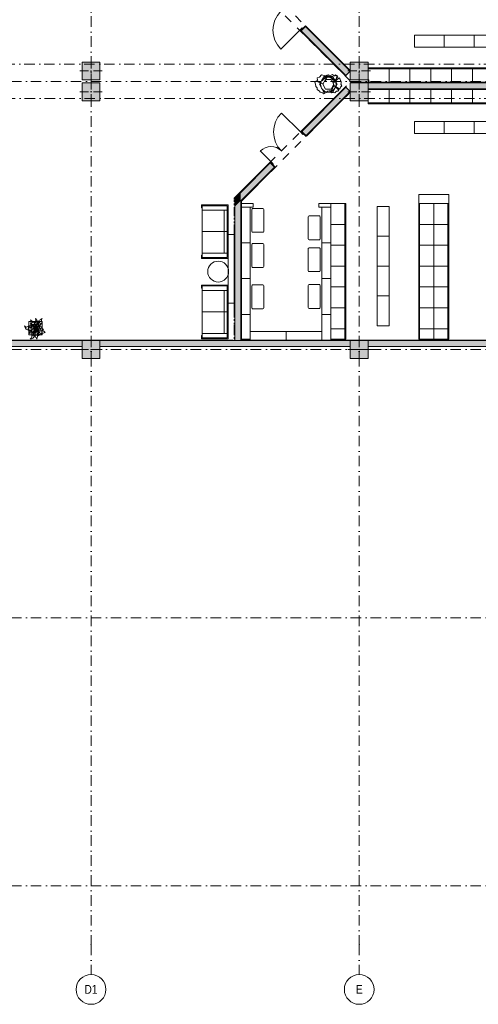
# Model space of a CAD drawing. Header units: millimetres. Extents: x -14761 to 157739, y -22400 to 107990.
# Tile 26 of 228: x 60608 to 75994, y -3975 to 29070. Entities that reach past the tile are written whole.
import ezdxf

# ---------------------------------------------------------------- set-up
doc = ezdxf.new("R2010")
doc.units = ezdxf.units.MM
doc.header["$MEASUREMENT"] = 0
doc.linetypes.add('Штриховая', pattern=[564.444447, 282.222223, -282.222223])
doc.linetypes.add('Штрихпунктирная', pattern=[670.277762, 352.777767, -176.388884, 0, -141.111112])
for name, color, linetype in [('Интерьер - Мебель', 7, 'Continuous'), ('Интерьер - Фитостена', 7, 'Continuous'), ('Конструктив - ГКЛ', 7, 'Continuous'), ('Конструктив - Колонны', 7, 'Continuous'), ('Конструктив - Стены Блок 200 нов', 7, 'Continuous'), ('Конструктив - Стены Внутр сущ.', 7, 'Continuous'), ('Элемент Модели - Зона', 7, 'Continuous'), ('Элемент Модели - Оси', 7, 'Continuous')]:
    doc.layers.add(name, color=color, linetype=linetype)
doc.styles.add('СГЕНЕРИР_СТИЛЬ_3', font='txt')

msp = doc.modelspace()

# ---------------------------------------------------------------- hatches: boundary and pattern name
at = {"layer": 'Конструктив - ГКЛ', "linetype": 'Continuous', "lineweight": 0, "true_color": 0x000000}
for points in [[(44700, 18312), (44700, 18300), (67770, 18300), (67770, 18312)], [(67805, 18312), (67805, 18300), (67825, 18300), (67825, 18312)], [(68025, 18300), (68045, 18300), (68045, 18312), (68025, 18312)], [(81300, 18312), (68050, 18312), (68050, 18300), (81300, 18300)]]:
    msp.add_hatch(color=18, dxfattribs=at).paths.add_polyline_path(points)
at = {"layer": 'Конструктив - Колонны', "linetype": 'Continuous', "lineweight": 0, "true_color": 0x000000}
for points in [[(62700, 27050), (63300, 27050), (63300, 27650), (62700, 27650)], [(71700, 27050), (72300, 27050), (72300, 27650), (71700, 27650)], [(62700, 26350), (63300, 26350), (63300, 26950), (62700, 26950)], [(71700, 26350), (72300, 26350), (72300, 26950), (71700, 26950)], [(62700, 17700), (63300, 17700), (63300, 18300), (62700, 18300)], [(71700, 17700), (72300, 17700), (72300, 18300), (71700, 18300)]]:
    msp.add_hatch(color=18, dxfattribs=at).paths.add_polyline_path(points)
at = {"layer": 'Конструктив - Стены Блок 200 нов', "linetype": 'Continuous', "lineweight": 0, "true_color": 0x000000}
for points in [[(70039, 28683), (70120, 28765), (70085, 28800), (70004, 28719)], [(70120, 28765), (70053, 28698), (71551, 27199), (71693, 27340), (70195, 28839)], [(70195, 28867), (70106, 28779), (70120, 28765), (70195, 28839), (70209, 28853)], [(70195, 28839), (71693, 27340), (71700, 27348), (71700, 27361), (70209, 28853)], [(70053, 28698), (70039, 28683), (71537, 27185), (71551, 27199)], [(71537, 26815), (70060, 25337), (70074, 25323), (71551, 26801)], [(71551, 26801), (70074, 25323), (70141, 25256), (70216, 25182), (71693, 26660)], [(90050, 26971), (71720, 26971), (71720, 26951), (90050, 26951)], [(90050, 26951), (71720, 26951), (71720, 26950), (72300, 26950), (72300, 26751), (80700, 26751), (80700, 26950), (81300, 26950), (81300, 26751), (89350, 26751), (89350, 26950), (89950, 26950), (89950, 26751), (90050, 26751)], [(71693, 26660), (70216, 25182), (70230, 25168), (71700, 26639), (71700, 26652)], [(72305, 26731), (80700, 26731), (80700, 26751), (72305, 26751)], [(70060, 25337), (70025, 25302), (70106, 25221), (70141, 25256)], [(70230, 25168), (70216, 25182), (70141, 25256), (70127, 25242), (70216, 25154)], [(69000, 24276), (67825, 23101), (67825, 23073), (69014, 24262)], [(68025, 22990), (69155, 24121), (69081, 24195), (69014, 24262), (68025, 23273)], [(69081, 24195), (69116, 24231), (69035, 24312), (69000, 24276)], [(69183, 24121), (69095, 24209), (69081, 24195), (69155, 24121), (69169, 24107)], [(69155, 24121), (68045, 23010), (68045, 22982), (69169, 24107)], [(68025, 23273), (67825, 23073), (68025, 22990)], [(67825, 23101), (67805, 23081), (67825, 23073)], [(67805, 23053), (67825, 23073), (67805, 23081)], [(67805, 18312), (67825, 18312), (67825, 23073), (67805, 23053)], [(68025, 22990), (67825, 23073), (67825, 22790)], [(67825, 22790), (67825, 18312), (68025, 18312), (68025, 22990)], [(68045, 23010), (68025, 22990), (68045, 22982)], [(68045, 22982), (68025, 22990), (68025, 22962)], [(68025, 22962), (68025, 18312), (68045, 18312), (68045, 22982)], [(68025, 18312), (67825, 18312), (67825, 18300), (68025, 18300)], [(68025, 18300), (67825, 18305), (67825, 18300), (68025, 18300)], [(68025, 18300), (68025, 18300), (68045, 18300)]]:
    msp.add_hatch(color=18, dxfattribs=at).paths.add_polyline_path(points)
at = {"layer": 'Конструктив - Стены Внутр сущ.', "linetype": 'Continuous', "lineweight": 0, "true_color": 0x000000}
for points in [[(54300, 18300), (54300, 18100), (62700, 18100), (62700, 18300)], [(63300, 18100), (71700, 18100), (71700, 18300), (63300, 18300)], [(72300, 18100), (80700, 18100), (80700, 18300), (72300, 18300)]]:
    msp.add_hatch(color=18, dxfattribs=at).paths.add_polyline_path(points)

# ---------------------------------------------------------------- linework, layer by layer
at = {"layer": 'Интерьер - Мебель', "color": 7, "linetype": 'Continuous', "lineweight": 15}
for p, q in [((72300, 27450), (72300, 27425)), ((72650, 27450), (72650, 27425)), ((73000, 27450), (73000, 27425)), ((73350, 27450), (73350, 27425)), ((73700, 27450), (73700, 27425)), ((74050, 27450), (74050, 27425)), ((74400, 27450), (74400, 27425)), ((74750, 27450), (74750, 27425)), ((75100, 27450), (75100, 27425)), ((75450, 27450), (75450, 27425)), ((75800, 27450), (75800, 27425)), ((70812, 27160), (70662, 26901)), ((71112, 27160), (70812, 27160)), ((71262, 26901), (71112, 27160)), ((72300, 27425), (73000, 27425)), ((73000, 27425), (73700, 27425)), ((73700, 27425), (74400, 27425)), ((74400, 27425), (75100, 27425)), ((75100, 27425), (75800, 27425)), ((75800, 27425), (76500, 27425)), ((70662, 26901), (70812, 26641)), ((70777, 26901), (70870, 27060)), ((70870, 26741), (70777, 26901)), ((70870, 27060), (71054, 27060)), ((71054, 27060), (71146, 26901)), ((71146, 26901), (71054, 26741)), ((71112, 26641), (71262, 26901)), ((70812, 26641), (71112, 26641)), ((71054, 26741), (70870, 26741)), ((72300, 26275), (73000, 26275)), ((72300, 26250), (72300, 26275)), ((72650, 26250), (72650, 26275)), ((73000, 26275), (73700, 26275)), ((73000, 26250), (73000, 26275)), ((73350, 26250), (73350, 26275)), ((73700, 26275), (74400, 26275)), ((73700, 26250), (73700, 26275)), ((74050, 26250), (74050, 26275)), ((74400, 26275), (75100, 26275)), ((74400, 26250), (74400, 26275)), ((74750, 26250), (74750, 26275)), ((75100, 26275), (75800, 26275)), ((75100, 26250), (75100, 26275)), ((75450, 26250), (75450, 26275)), ((75800, 26275), (76500, 26275)), ((75800, 26250), (75800, 26275)), ((74000, 22900), (74000, 23200)), ((74000, 23200), (75000, 23200)), ((75000, 23200), (75000, 22900)), ((66702, 22857), (67602, 22857)), ((66702, 22857), (66702, 22752)), ((66732, 22827), (66732, 21087)), ((67572, 22827), (66732, 22827)), ((67572, 21087), (67572, 22827)), ((67602, 22857), (67602, 21057)), ((71520, 22900), (71520, 22200)), ((71545, 22900), (71520, 22900)), ((74000, 22900), (74025, 22900)), ((75000, 22900), (74000, 22900)), ((74025, 22900), (74025, 22200)), ((74975, 22900), (74975, 22200)), ((75000, 22900), (74975, 22900)), ((66702, 22752), (66732, 22752)), ((66732, 22677), (67572, 22677)), ((67472, 22677), (67472, 21237)), ((68045, 21580), (68045, 22780)), ((68045, 22780), (68345, 22780)), ((68345, 22780), (68345, 21580)), ((68393, 22705), (68393, 21965)), ((68763, 22735), (68423, 22735)), ((68793, 21965), (68793, 22705)), ((70661, 22486), (70321, 22486)), ((70745, 21580), (70745, 22780)), ((70745, 22780), (71045, 22780)), ((71045, 22780), (71045, 21580)), ((71545, 22550), (71520, 22550)), ((74000, 22550), (74025, 22550)), ((75000, 22550), (74975, 22550)), ((70291, 22456), (70291, 21716)), ((70691, 21716), (70691, 22456)), ((71520, 22200), (71520, 21500)), ((71545, 22200), (71520, 22200)), ((74000, 22200), (74025, 22200)), ((74025, 22200), (74025, 21500)), ((74975, 22200), (74975, 21500)), ((75000, 22200), (74975, 22200)), ((66732, 21957), (67572, 21957)), ((68423, 21935), (68763, 21935)), ((71545, 21850), (71520, 21850)), ((74000, 21850), (74025, 21850)), ((75000, 21850), (74975, 21850)), ((68345, 21580), (68045, 21580)), ((68045, 20380), (68045, 21580)), ((68045, 21580), (68345, 21580)), ((68345, 21580), (68345, 20380)), ((68393, 21529), (68393, 20789)), ((68763, 21559), (68423, 21559)), ((68793, 20789), (68793, 21529)), ((70321, 21686), (70661, 21686)), ((71045, 21580), (70745, 21580)), ((70745, 20380), (70745, 21580)), ((70745, 21580), (71045, 21580)), ((71045, 21580), (71045, 20380)), ((71520, 21500), (71520, 20800)), ((71545, 21500), (71520, 21500)), ((74000, 21500), (74025, 21500)), ((74025, 21500), (74025, 20800)), ((74975, 21500), (74975, 20800)), ((75000, 21500), (74975, 21500)), ((66702, 21057), (66702, 21162)), ((66702, 21162), (66732, 21162)), ((66732, 21237), (67572, 21237)), ((70291, 21386), (70291, 20646)), ((70661, 21416), (70321, 21416)), ((70691, 20646), (70691, 21386)), ((71545, 21150), (71520, 21150)), ((74000, 21150), (74025, 21150)), ((75000, 21150), (74975, 21150)), ((66702, 21057), (67602, 21057)), ((66732, 21087), (67572, 21087)), ((68423, 20759), (68763, 20759)), ((70321, 20616), (70661, 20616)), ((71520, 20800), (71520, 20100)), ((71545, 20800), (71520, 20800)), ((74000, 20800), (74025, 20800)), ((74025, 20800), (74025, 20100)), ((74975, 20800), (74975, 20100)), ((75000, 20800), (74975, 20800)), ((66702, 20163), (67602, 20163)), ((66702, 20163), (66702, 20058)), ((67602, 20163), (67602, 18363)), ((68345, 20380), (68045, 20380)), ((68045, 19180), (68045, 20380)), ((68045, 20380), (68345, 20380)), ((68345, 20380), (68345, 19180)), ((68763, 20170), (68423, 20170)), ((70661, 20180), (70321, 20180)), ((71045, 20380), (70745, 20380)), ((70745, 19180), (70745, 20380)), ((70745, 20380), (71045, 20380)), ((71045, 20380), (71045, 19180)), ((71545, 20450), (71520, 20450)), ((74000, 20450), (74025, 20450)), ((75000, 20450), (74975, 20450)), ((66702, 20058), (66732, 20058)), ((66732, 20133), (66732, 18393)), ((67572, 20133), (66732, 20133)), ((66732, 19983), (67572, 19983)), ((67472, 19983), (67472, 18543)), ((67572, 18393), (67572, 20133)), ((68393, 20140), (68393, 19400)), ((68793, 19400), (68793, 20140)), ((70291, 20150), (70291, 19410)), ((70691, 19410), (70691, 20150)), ((71520, 20100), (71520, 19400)), ((71545, 20100), (71520, 20100)), ((74000, 20100), (74025, 20100)), ((74025, 20100), (74025, 19400)), ((74975, 20100), (74975, 19400)), ((75000, 20100), (74975, 20100)), ((71545, 19750), (71520, 19750)), ((74000, 19750), (74025, 19750)), ((75000, 19750), (74975, 19750)), ((66732, 19263), (67572, 19263)), ((68345, 19180), (68045, 19180)), ((68045, 18350), (68045, 19180)), ((68045, 19180), (68345, 19180)), ((68345, 19180), (68345, 18350)), ((68423, 19370), (68763, 19370)), ((70321, 19380), (70661, 19380)), ((71045, 19180), (70745, 19180)), ((70745, 18300), (70745, 19180)), ((70745, 19180), (71045, 19180)), ((71045, 19180), (71045, 18300)), ((71520, 19400), (71520, 18700)), ((71545, 19400), (71520, 19400)), ((74000, 19400), (74025, 19400)), ((74025, 19400), (74025, 18700)), ((74975, 19400), (74975, 18700)), ((75000, 19400), (74975, 19400)), ((60914, 18939), (60914, 18489)), ((61364, 18939), (60914, 18939)), ((61014, 18839), (61014, 18589)), ((61264, 18839), (61014, 18839)), ((61264, 18589), (61264, 18839)), ((61364, 18489), (61364, 18939)), ((71545, 19050), (71520, 19050)), ((74000, 19050), (74025, 19050)), ((75000, 19050), (74975, 19050)), ((61014, 18589), (61264, 18589)), ((66732, 18543), (67572, 18543)), ((68345, 18600), (69545, 18600)), ((68345, 18300), (68345, 18600)), ((69545, 18600), (69545, 18300)), ((69545, 18600), (70745, 18600)), ((69545, 18300), (69545, 18600)), ((70745, 18600), (70745, 18300)), ((71520, 18350), (71520, 18700)), ((74025, 18350), (74025, 18700)), ((74975, 18350), (74975, 18700)), ((60914, 18489), (61364, 18489)), ((66702, 18363), (66702, 18468)), ((66702, 18468), (66732, 18468)), ((66702, 18363), (67602, 18363)), ((66732, 18393), (67572, 18393)), ((68345, 18350), (68045, 18350)), ((69545, 18300), (68345, 18300)), ((70745, 18300), (69545, 18300)), ((71045, 18300), (70745, 18300)), ((71545, 18350), (71520, 18350)), ((74000, 18350), (74025, 18350)), ((75000, 18350), (74975, 18350))]:
    msp.add_line(p, q, dxfattribs=at)
at = {"layer": 'Интерьер - Мебель', "color": 252, "linetype": 'Continuous', "lineweight": 5}
for p, q in [((70992, 27165), (70966, 27220)), ((71067, 27124), (70992, 27165)), ((71116, 27057), (71067, 27124)), ((71090, 26725), (71110, 26802)), ((71110, 26802), (71160, 26850)), ((71148, 27041), (71116, 27057)), ((71128, 26941), (71148, 27041)), ((71160, 26850), (71128, 26941)), ((70901, 26623), (70936, 26673)), ((70936, 26673), (70992, 26685)), ((70992, 26685), (71054, 26685)), ((71090, 26725), (71054, 26685)), ((60971, 18873), (60974, 18851)), ((60971, 18873), (61012, 18860)), ((60971, 18873), (60974, 18851)), ((60971, 18873), (61012, 18860)), ((60974, 18995), (60980, 18960)), ((60974, 18995), (61009, 18964)), ((60974, 18995), (60980, 18960)), ((60974, 18995), (61009, 18964)), ((60974, 18851), (60986, 18824)), ((60974, 18851), (60986, 18824)), ((60980, 18960), (60982, 18914)), ((60980, 18960), (60982, 18914)), ((60982, 18914), (60997, 18873)), ((60982, 18914), (60997, 18873)), ((60997, 18873), (61069, 18944)), ((60997, 18873), (61069, 18944)), ((60997, 18873), (61081, 18796)), ((60997, 18873), (61081, 18796)), ((61009, 18964), (61038, 18955)), ((61009, 18964), (61038, 18955)), ((61038, 18955), (61069, 18944)), ((61038, 18955), (61069, 18944)), ((61069, 18944), (61094, 18885)), ((61069, 18944), (61094, 18885)), ((61094, 18885), (61104, 18845)), ((61094, 18885), (61104, 18845)), ((61100, 18858), (61105, 18859)), ((61100, 18858), (61105, 18859)), ((61104, 18839), (61108, 18905)), ((61104, 18839), (61108, 18905)), ((61104, 18839), (61155, 18858)), ((61104, 18839), (61155, 18858)), ((61104, 18839), (61137, 18715)), ((61104, 18839), (61137, 18715)), ((61108, 18905), (61121, 18932)), ((61108, 18905), (61121, 18932)), ((61121, 18932), (61145, 18892)), ((61121, 18932), (61145, 18892)), ((61125, 18927), (61142, 18949)), ((61125, 18927), (61142, 18949)), ((61132, 18916), (61200, 18884)), ((61132, 18916), (61200, 18884)), ((61135, 19037), (61147, 18989)), ((61135, 19037), (61177, 18984)), ((61135, 19037), (61147, 18989)), ((61135, 19037), (61177, 18984)), ((61141, 18778), (61155, 18858)), ((61141, 18778), (61155, 18858)), ((61142, 18949), (61147, 18989)), ((61142, 18949), (61147, 18989)), ((61145, 18892), (61155, 18858)), ((61145, 18892), (61155, 18858)), ((61170, 18818), (61186, 18844)), ((61170, 18818), (61186, 18844)), ((61177, 18984), (61196, 18934)), ((61177, 18984), (61196, 18934)), ((61186, 18844), (61212, 18860)), ((61186, 18844), (61212, 18860)), ((61190, 18847), (61200, 18884)), ((61190, 18847), (61200, 18884)), ((61196, 18934), (61200, 18884)), ((61196, 18934), (61200, 18884)), ((61196, 18865), (61207, 18858)), ((61196, 18865), (61207, 18858)), ((61200, 18904), (61223, 18922)), ((61200, 18904), (61223, 18922)), ((61212, 18860), (61236, 18871)), ((61212, 18860), (61236, 18871)), ((61222, 18867), (61249, 18942)), ((61222, 18867), (61249, 18942)), ((61222, 18748), (61314, 18842)), ((61222, 18748), (61314, 18842)), ((61223, 18922), (61230, 18951)), ((61223, 18922), (61230, 18951)), ((61229, 18977), (61230, 18951)), ((61229, 18977), (61244, 18929)), ((61229, 18977), (61230, 18951)), ((61229, 18977), (61244, 18929)), ((61235, 18823), (61236, 18871)), ((61235, 18823), (61236, 18871)), ((61249, 18942), (61271, 18951)), ((61249, 18942), (61271, 18951)), ((61249, 18942), (61314, 18842)), ((61249, 18942), (61314, 18842)), ((61271, 18951), (61281, 18976)), ((61271, 18951), (61281, 18976)), ((61281, 18976), (61296, 19007)), ((61281, 18976), (61296, 19007)), ((61296, 19007), (61358, 19044)), ((61296, 19007), (61358, 19044)), ((61314, 18842), (61329, 18866)), ((61314, 18842), (61329, 18866)), ((61329, 18866), (61345, 18911)), ((61329, 18866), (61345, 18911)), ((61339, 18971), (61344, 19020)), ((61339, 18971), (61344, 19020)), ((61339, 18971), (61345, 18911)), ((61339, 18971), (61345, 18911)), ((61344, 19020), (61358, 19044)), ((61344, 19020), (61358, 19044)), ((60771, 18792), (60794, 18735)), ((60771, 18792), (60822, 18750)), ((60771, 18792), (60794, 18735)), ((60771, 18792), (60822, 18750)), ((60794, 18735), (60827, 18681)), ((60794, 18735), (60827, 18681)), ((60822, 18750), (60841, 18748)), ((60822, 18750), (60841, 18748)), ((60827, 18681), (60892, 18649)), ((60827, 18681), (60892, 18649)), ((60841, 18748), (60862, 18757)), ((60841, 18748), (60862, 18757)), ((60862, 18757), (60882, 18775)), ((60862, 18757), (60882, 18775)), ((60882, 18775), (60905, 18782)), ((60882, 18775), (60905, 18782)), ((60892, 18649), (60908, 18778)), ((60892, 18649), (60908, 18778)), ((60892, 18649), (60983, 18656)), ((60892, 18649), (60983, 18656)), ((60893, 18789), (60981, 18807)), ((60893, 18789), (60981, 18807)), ((60893, 18789), (60926, 18770)), ((60893, 18789), (60926, 18770)), ((60901, 18619), (60943, 18634)), ((60901, 18619), (60943, 18634)), ((60901, 18619), (60927, 18616)), ((60901, 18619), (60927, 18616)), ((60926, 18770), (60978, 18716)), ((60926, 18770), (60978, 18716)), ((60927, 18616), (60956, 18604)), ((60927, 18616), (60956, 18604)), ((60941, 18540), (60957, 18606)), ((60941, 18540), (60957, 18606)), ((60941, 18540), (60956, 18558)), ((60941, 18540), (60956, 18558)), ((60943, 18634), (60972, 18654)), ((60943, 18634), (60972, 18654)), ((60956, 18558), (60981, 18560)), ((60956, 18558), (60981, 18560)), ((60957, 18606), (60984, 18641)), ((60957, 18606), (60984, 18641)), ((60978, 18716), (60981, 18807)), ((60978, 18716), (60981, 18807)), ((60978, 18716), (61066, 18728)), ((60978, 18716), (61066, 18728)), ((60981, 18807), (61021, 18796)), ((60981, 18807), (61021, 18796)), ((60981, 18560), (61007, 18558)), ((60981, 18560), (61007, 18558)), ((60983, 18656), (61002, 18660)), ((60983, 18656), (61002, 18660)), ((60984, 18641), (61020, 18651)), ((60984, 18641), (61020, 18651)), ((60984, 18641), (61030, 18572)), ((60984, 18641), (61030, 18572)), ((60986, 18824), (61010, 18799)), ((60986, 18824), (61010, 18799)), ((60998, 18672), (61007, 18648)), ((60998, 18672), (61007, 18648)), ((61007, 18558), (61030, 18572)), ((61007, 18558), (61030, 18572)), ((61011, 18479), (61019, 18527)), ((61011, 18479), (61019, 18527)), ((61019, 18527), (61039, 18580)), ((61019, 18527), (61039, 18580)), ((61020, 18651), (61080, 18683)), ((61020, 18651), (61080, 18683)), ((61021, 18796), (61130, 18718)), ((61021, 18796), (61130, 18718)), ((61025, 18796), (61041, 18830)), ((61025, 18796), (61041, 18830)), ((61030, 18572), (61065, 18606)), ((61030, 18572), (61065, 18606)), ((61050, 18698), (61066, 18708)), ((61050, 18698), (61066, 18708)), ((61050, 18698), (61090, 18680)), ((61050, 18698), (61090, 18680)), ((61060, 18590), (61077, 18631)), ((61060, 18590), (61077, 18631)), ((61060, 18590), (61064, 18549)), ((61060, 18590), (61064, 18549)), ((61061, 18512), (61090, 18566)), ((61061, 18512), (61090, 18566)), ((61061, 18512), (61064, 18549)), ((61061, 18512), (61064, 18549)), ((61066, 18728), (61130, 18718)), ((61066, 18728), (61130, 18718)), ((61066, 18708), (61090, 18707)), ((61066, 18708), (61090, 18707)), ((61067, 18728), (61068, 18728)), ((61067, 18728), (61068, 18728)), ((61073, 18727), (61075, 18726)), ((61073, 18727), (61075, 18726)), ((61075, 18630), (61077, 18631)), ((61075, 18630), (61077, 18631)), ((61075, 18630), (61123, 18607)), ((61075, 18630), (61123, 18607)), ((61077, 18631), (61112, 18671)), ((61077, 18631), (61112, 18671)), ((61077, 18631), (61123, 18607)), ((61077, 18631), (61123, 18607)), ((61080, 18725), (61084, 18724)), ((61080, 18725), (61084, 18724)), ((61081, 18796), (61134, 18716)), ((61081, 18796), (61134, 18716)), ((61087, 18724), (61119, 18717)), ((61087, 18724), (61119, 18717)), ((61090, 18707), (61137, 18715)), ((61090, 18707), (61137, 18715)), ((61090, 18680), (61133, 18712)), ((61090, 18680), (61133, 18712)), ((61090, 18707), (61090, 18680)), ((61090, 18707), (61090, 18680)), ((61090, 18566), (61123, 18607)), ((61090, 18566), (61123, 18607)), ((61104, 18446), (61118, 18544)), ((61104, 18446), (61118, 18544)), ((61112, 18671), (61131, 18702)), ((61112, 18671), (61131, 18702)), ((61118, 18544), (61121, 18604)), ((61118, 18544), (61121, 18604)), ((61119, 18490), (61139, 18566)), ((61119, 18490), (61139, 18566)), ((61120, 18568), (61130, 18566)), ((61120, 18568), (61130, 18566)), ((61121, 18577), (61131, 18576)), ((61121, 18577), (61131, 18576)), ((61123, 18607), (61139, 18709)), ((61123, 18607), (61139, 18709)), ((61130, 18566), (61138, 18566)), ((61130, 18566), (61138, 18566)), ((61131, 18576), (61137, 18576)), ((61131, 18576), (61137, 18576)), ((61132, 18702), (61140, 18716)), ((61132, 18702), (61140, 18716)), ((61133, 18712), (61140, 18716)), ((61133, 18712), (61140, 18716)), ((61134, 18715), (61137, 18714)), ((61134, 18715), (61137, 18714)), ((61136, 18715), (61137, 18715)), ((61136, 18715), (61137, 18715)), ((61136, 18691), (61139, 18566)), ((61136, 18691), (61139, 18566)), ((61137, 18715), (61141, 18778)), ((61137, 18715), (61141, 18778)), ((61139, 18714), (61147, 18712)), ((61139, 18714), (61147, 18712)), ((61139, 18711), (61156, 18697)), ((61139, 18711), (61156, 18697)), ((61139, 18710), (61159, 18628)), ((61139, 18710), (61159, 18628)), ((61142, 18723), (61156, 18762)), ((61142, 18723), (61156, 18762)), ((61143, 18715), (61167, 18715)), ((61143, 18715), (61167, 18715)), ((61144, 18720), (61209, 18772)), ((61144, 18720), (61209, 18772)), ((61145, 18705), (61198, 18634)), ((61145, 18705), (61198, 18634)), ((61147, 18706), (61181, 18672)), ((61147, 18706), (61181, 18672)), ((61149, 18717), (61222, 18748)), ((61149, 18717), (61222, 18748)), ((61156, 18762), (61170, 18818)), ((61156, 18762), (61170, 18818)), ((61159, 18628), (61213, 18523)), ((61159, 18628), (61213, 18523)), ((61167, 18715), (61195, 18725)), ((61167, 18715), (61195, 18725)), ((61170, 18818), (61209, 18772)), ((61170, 18818), (61209, 18772)), ((61181, 18672), (61195, 18725)), ((61181, 18672), (61195, 18725)), ((61181, 18672), (61209, 18672)), ((61181, 18672), (61209, 18672)), ((61183, 18581), (61200, 18480)), ((61183, 18581), (61200, 18480)), ((61186, 18671), (61203, 18656)), ((61186, 18671), (61203, 18656)), ((61187, 18566), (61189, 18567)), ((61187, 18566), (61189, 18567)), ((61191, 18536), (61202, 18516)), ((61191, 18536), (61202, 18516)), ((61195, 18725), (61204, 18716)), ((61195, 18725), (61204, 18716)), ((61198, 18634), (61260, 18584)), ((61198, 18634), (61260, 18584)), ((61202, 18516), (61234, 18474)), ((61202, 18516), (61234, 18474)), ((61203, 18656), (61257, 18631)), ((61203, 18656), (61257, 18631)), ((61204, 18716), (61221, 18710)), ((61204, 18716), (61221, 18710)), ((61209, 18772), (61235, 18823)), ((61209, 18772), (61235, 18823)), ((61209, 18672), (61243, 18681)), ((61209, 18672), (61243, 18681)), ((61213, 18523), (61260, 18584)), ((61213, 18523), (61260, 18584)), ((61215, 18525), (61237, 18516)), ((61215, 18525), (61237, 18516)), ((61221, 18710), (61261, 18696)), ((61221, 18710), (61261, 18696)), ((61237, 18516), (61256, 18515)), ((61237, 18516), (61256, 18515)), ((61237, 18515), (61254, 18456)), ((61237, 18515), (61254, 18456)), ((61243, 18681), (61261, 18696)), ((61243, 18681), (61261, 18696)), ((61247, 18772), (61269, 18785)), ((61247, 18772), (61269, 18785)), ((61248, 18701), (61276, 18705)), ((61248, 18701), (61276, 18705)), ((61249, 18776), (61250, 18773)), ((61249, 18776), (61250, 18773)), ((61256, 18515), (61279, 18517)), ((61256, 18515), (61279, 18517)), ((61257, 18631), (61319, 18620)), ((61257, 18631), (61319, 18620)), ((61260, 18584), (61278, 18568)), ((61260, 18584), (61278, 18568)), ((61269, 18785), (61276, 18708)), ((61269, 18785), (61287, 18769)), ((61269, 18785), (61276, 18708)), ((61269, 18785), (61287, 18769)), ((61276, 18705), (61306, 18723)), ((61276, 18705), (61306, 18723)), ((61278, 18568), (61291, 18540)), ((61278, 18568), (61291, 18540)), ((61279, 18517), (61297, 18508)), ((61279, 18517), (61297, 18508)), ((61286, 18549), (61331, 18532)), ((61286, 18549), (61331, 18532)), ((61287, 18769), (61317, 18761)), ((61287, 18769), (61317, 18761)), ((61291, 18540), (61297, 18508)), ((61291, 18540), (61297, 18508)), ((61306, 18723), (61319, 18620)), ((61306, 18723), (61327, 18722)), ((61306, 18723), (61319, 18620)), ((61306, 18723), (61327, 18722)), ((61317, 18761), (61358, 18766)), ((61317, 18761), (61358, 18766)), ((61319, 18620), (61382, 18647)), ((61319, 18620), (61382, 18647)), ((61327, 18722), (61350, 18714)), ((61327, 18722), (61350, 18714)), ((61331, 18532), (61343, 18531)), ((61331, 18532), (61343, 18531)), ((61336, 18718), (61346, 18728)), ((61336, 18718), (61346, 18728)), ((61343, 18531), (61361, 18636)), ((61343, 18531), (61361, 18636)), ((61343, 18531), (61397, 18551)), ((61343, 18531), (61397, 18551)), ((61346, 18728), (61358, 18766)), ((61346, 18728), (61358, 18766)), ((61350, 18714), (61368, 18692)), ((61350, 18714), (61368, 18692)), ((61368, 18692), (61386, 18681)), ((61368, 18692), (61386, 18681)), ((61372, 18643), (61415, 18612)), ((61372, 18643), (61415, 18612)), ((61382, 18647), (61410, 18687)), ((61382, 18647), (61410, 18687)), ((61386, 18681), (61410, 18687)), ((61386, 18681), (61410, 18687)), ((61397, 18551), (61433, 18566)), ((61397, 18551), (61433, 18566)), ((61415, 18612), (61463, 18569)), ((61415, 18612), (61463, 18569)), ((61433, 18566), (61463, 18569)), ((61433, 18566), (61463, 18569)), ((60957, 18361), (60991, 18387)), ((60957, 18361), (60991, 18387)), ((60957, 18361), (61000, 18365)), ((60957, 18361), (61000, 18365)), ((60991, 18387), (61010, 18422)), ((60991, 18387), (61010, 18422)), ((61000, 18365), (61052, 18379)), ((61000, 18365), (61052, 18379)), ((61010, 18422), (61011, 18479)), ((61010, 18422), (61011, 18479)), ((61011, 18479), (61104, 18446)), ((61011, 18479), (61104, 18446)), ((61052, 18379), (61086, 18413)), ((61052, 18379), (61086, 18413)), ((61086, 18413), (61104, 18446)), ((61086, 18413), (61104, 18446)), ((61119, 18490), (61196, 18480)), ((61119, 18490), (61196, 18480)), ((61119, 18486), (61121, 18448)), ((61119, 18486), (61200, 18480)), ((61119, 18486), (61121, 18448)), ((61119, 18486), (61200, 18480)), ((61121, 18448), (61135, 18420)), ((61121, 18448), (61135, 18420)), ((61135, 18420), (61158, 18405)), ((61135, 18420), (61158, 18405)), ((61158, 18405), (61175, 18375)), ((61158, 18405), (61175, 18375)), ((61175, 18375), (61180, 18353)), ((61175, 18375), (61180, 18353)), ((61180, 18353), (61203, 18435)), ((61180, 18353), (61203, 18435)), ((61200, 18480), (61204, 18468)), ((61200, 18480), (61204, 18468)), ((61203, 18435), (61204, 18468)), ((61203, 18435), (61204, 18468)), ((61234, 18474), (61254, 18456)), ((61234, 18474), (61254, 18456))]:
    msp.add_line(p, q, dxfattribs=at)
at = {"layer": 'Интерьер - Мебель', "color": 7, "linetype": 'Continuous', "lineweight": 15, "flags": 128}
for points in [[(73850, 28549), (74850, 28549), (74850, 28149), (73850, 28149)], [(74850, 28549), (75850, 28549), (75850, 28149), (74850, 28149)], [(75850, 28549), (76850, 28549), (76850, 28149), (75850, 28149)], [(72300, 27450), (73000, 27450), (73000, 26950), (72300, 26950)], [(73000, 27450), (73700, 27450), (73700, 26950), (73000, 26950)], [(73700, 27450), (74400, 27450), (74400, 26950), (73700, 26950)], [(74400, 27450), (75100, 27450), (75100, 26950), (74400, 26950)], [(75100, 27450), (75800, 27450), (75800, 26950), (75100, 26950)], [(75800, 27450), (76500, 27450), (76500, 26950), (75800, 26950)], [(72300, 26250), (73000, 26250), (73000, 26750), (72300, 26750)], [(73000, 26250), (73700, 26250), (73700, 26750), (73000, 26750)], [(73700, 26250), (74400, 26250), (74400, 26750), (73700, 26750)], [(74400, 26250), (75100, 26250), (75100, 26750), (74400, 26750)], [(75100, 26250), (75800, 26250), (75800, 26750), (75100, 26750)], [(75800, 26250), (76500, 26250), (76500, 26750), (75800, 26750)], [(73850, 25651), (74850, 25651), (74850, 25251), (73850, 25251)], [(74850, 25651), (75850, 25651), (75850, 25251), (74850, 25251)], [(75850, 25651), (76850, 25651), (76850, 25251), (75850, 25251)], [(68445, 22780), (68045, 22780), (68045, 22900), (68445, 22900)], [(71045, 22780), (70645, 22780), (70645, 22900), (71045, 22900)], [(71545, 22900), (71545, 22200), (71045, 22200), (71045, 22900)], [(74000, 22900), (74000, 22200), (74500, 22200), (74500, 22900)], [(75000, 22900), (75000, 22200), (74500, 22200), (74500, 22900)], [(73000, 22800), (73000, 21800), (72600, 21800), (72600, 22800)], [(71545, 22200), (71545, 21500), (71045, 21500), (71045, 22200)], [(74000, 22200), (74000, 21500), (74500, 21500), (74500, 22200)], [(75000, 22200), (75000, 21500), (74500, 21500), (74500, 22200)], [(71545, 21500), (71545, 20800), (71045, 20800), (71045, 21500)], [(73000, 21800), (73000, 20800), (72600, 20800), (72600, 21800)], [(74000, 21500), (74000, 20800), (74500, 20800), (74500, 21500)], [(75000, 21500), (75000, 20800), (74500, 20800), (74500, 21500)], [(71545, 20800), (71545, 20100), (71045, 20100), (71045, 20800)], [(73000, 20800), (73000, 19800), (72600, 19800), (72600, 20800)], [(74000, 20800), (74000, 20100), (74500, 20100), (74500, 20800)], [(75000, 20800), (75000, 20100), (74500, 20100), (74500, 20800)], [(71545, 20100), (71545, 19400), (71045, 19400), (71045, 20100)], [(74000, 20100), (74000, 19400), (74500, 19400), (74500, 20100)], [(75000, 20100), (75000, 19400), (74500, 19400), (74500, 20100)], [(73000, 19800), (73000, 18800), (72600, 18800), (72600, 19800)], [(71545, 19400), (71545, 18700), (71045, 18700), (71045, 19400)], [(74000, 19400), (74000, 18700), (74500, 18700), (74500, 19400)], [(75000, 19400), (75000, 18700), (74500, 18700), (74500, 19400)], [(71545, 18350), (71545, 18700), (71045, 18700), (71045, 18350)], [(74000, 18350), (74000, 18700), (74500, 18700), (74500, 18350)], [(75000, 18350), (75000, 18700), (74500, 18700), (74500, 18350)]]:
    msp.add_lwpolyline(points, close=True, dxfattribs=at)
at = {"layer": 'Интерьер - Мебель', "color": 252, "linetype": 'Continuous', "lineweight": 5, "flags": 128}
msp.add_lwpolyline([(70917, 26646), (70901, 26623), (70884, 26654), (70839, 26669), (70842, 26597), (70801, 26582), (70783, 26617), (70688, 26638), (70668, 26667), (70585, 26732), (70586, 26785), (70541, 26830), (70531, 26908), (70509, 26976), (70554, 27011), (70795, 26911), (70577, 27030), (70598, 27047), (70592, 27117), (70663, 27147), (70736, 27217), (70827, 27200), (70906, 27212), (70854, 26985), (70944, 27217), (70966, 27220), (70979, 27192), (70986, 27212), (71039, 27194), (71104, 27232), (71154, 27185), (71181, 27182), (71204, 27217), (71225, 27193), (71263, 27197), (71242, 27129), (71281, 27161), (71148, 26966), (71324, 27122), (71360, 27075), (71372, 27020), (71396, 26989), (71393, 26938), (71384, 26905), (71410, 26852), (71366, 26805), (71343, 26734), (71175, 26855), (71314, 26702, -0.037017), (71280, 26673), (71234, 26670), (71186, 26614), (71148, 26632), (71070, 26618), (71036, 26638), (70974, 26642, -0.055393), (70917, 26646)], format="xyb", close=True, dxfattribs=at)
at = {"layer": 'Интерьер - Мебель', "color": 7, "linetype": 'Continuous', "lineweight": 15, "flags": 128}
msp.add_lwpolyline([(67267, 20266, 1), (67267, 20966, 1)], format="xyb", close=True, dxfattribs=at)
at = {"layer": 'Интерьер - Мебель', "color": 252, "linetype": 'Continuous', "lineweight": 5}
for centre, radius, start, end in [((70962, 26901), 259, 274.7103, 252.4577), ((70962, 26901), 239, 20, 150.0001), ((70962, 26901), 259, 260.0315, 272.7136), ((71104, 26917), 301, 305.7355, 314.2152)]:
    msp.add_arc(centre, radius, start, end, dxfattribs=at)
at = {"layer": 'Интерьер - Мебель', "color": 7, "linetype": 'Continuous', "lineweight": 15}
for centre, start, end in [((68423, 22705), 90, 180), ((68763, 22705), 0, 90), ((70321, 22456), 90, 180), ((70661, 22456), 0, 90), ((68423, 21965), 180, 270), ((68763, 21965), 270, 0), ((68423, 21529), 90, 180), ((68763, 21529), 0, 90), ((70321, 21716), 180, 270), ((70661, 21716), 270, 0), ((70321, 21386), 90, 180), ((70661, 21386), 0, 90), ((68423, 20789), 180, 270), ((68763, 20789), 270, 0), ((70321, 20646), 180, 270), ((70661, 20646), 270, 0), ((68423, 20140), 90, 180), ((68763, 20140), 0, 90), ((70321, 20150), 90, 180), ((70661, 20150), 0, 90), ((68423, 19400), 180, 270), ((68763, 19400), 270, 0), ((70321, 19410), 180, 270), ((70661, 19410), 270, 0)]:
    msp.add_arc(centre, 30, start, end, dxfattribs=at)
at = {"layer": 'Интерьер - Фитостена', "color": 7, "linetype": 'Continuous', "lineweight": 15, "flags": 128}
msp.add_lwpolyline([(67805, 19560), (67805, 21860), (67605, 21860), (67605, 19560)], close=True, dxfattribs=at)
at = {"layer": 'Конструктив - ГКЛ', "color": 251, "linetype": 'Continuous', "lineweight": 20, "true_color": 0x575757}
for p, q in [((67825, 18312), (67825, 18300)), ((67825, 18312), (67825, 18300)), ((67825, 18300), (68025, 18300)), ((68025, 18300), (68025, 18312)), ((68025, 18300), (68025, 18312))]:
    msp.add_line(p, q, dxfattribs=at)
at = {"layer": 'Конструктив - ГКЛ', "color": 251, "linetype": 'Continuous', "lineweight": 20, "true_color": 0x575757, "flags": 128}
for points in [[(67770, 18312), (44700, 18312)], [(54300, 18300), (62700, 18300)], [(63300, 18300), (67770, 18300)], [(67825, 18312), (67805, 18312)], [(67805, 18300), (68045, 18300)], [(68045, 18312), (68025, 18312)], [(81312, 18312), (68050, 18312)], [(68050, 18300), (71700, 18300)], [(72300, 18300), (80700, 18300)]]:
    msp.add_lwpolyline(points, dxfattribs=at)
at = {"layer": 'Конструктив - Колонны', "color": 251, "linetype": 'Continuous', "lineweight": 5, "true_color": 0x575757}
for p, q in [((63000, 27430), (63000, 27730)), ((72000, 27430), (72000, 27730)), ((62920, 27350), (62620, 27350)), ((63000, 27270), (63000, 26970)), ((63080, 27350), (63380, 27350)), ((71920, 27350), (71620, 27350)), ((72000, 27270), (72000, 26970)), ((72080, 27350), (72380, 27350)), ((63000, 26730), (63000, 27030)), ((72000, 26730), (72000, 27030)), ((62920, 26650), (62620, 26650)), ((63000, 26570), (63000, 26270)), ((63080, 26650), (63380, 26650)), ((71920, 26650), (71620, 26650)), ((72000, 26570), (72000, 26270)), ((72080, 26650), (72380, 26650)), ((63000, 18080), (63000, 18380)), ((72000, 18080), (72000, 18380)), ((62920, 18000), (62620, 18000)), ((63000, 17920), (63000, 17620)), ((63080, 18000), (63380, 18000)), ((71920, 18000), (71620, 18000)), ((72000, 17920), (72000, 17620)), ((72080, 18000), (72380, 18000))]:
    msp.add_line(p, q, dxfattribs=at)
at = {"layer": 'Конструктив - Колонны', "color": 251, "linetype": 'Continuous', "lineweight": 15, "true_color": 0x575757, "flags": 128}
for points in [[(62700, 27050), (63300, 27050), (63300, 27650), (62700, 27650)], [(71700, 27050), (72300, 27050), (72300, 27650), (71700, 27650)], [(62700, 26350), (63300, 26350), (63300, 26950), (62700, 26950)], [(71700, 26350), (72300, 26350), (72300, 26950), (71700, 26950)], [(62700, 17700), (63300, 17700), (63300, 18300), (62700, 18300)], [(71700, 17700), (72300, 17700), (72300, 18300), (71700, 18300)]]:
    msp.add_lwpolyline(points, close=True, dxfattribs=at)
at = {"layer": 'Конструктив - Колонны', "color": 251, "linetype": 'Continuous', "lineweight": 5, "true_color": 0x575757}
for p in [(63000, 27350), (72000, 27350), (63000, 26650), (72000, 26650), (63000, 18000), (72000, 18000)]:
    msp.add_point(p, dxfattribs=at)
at = {"layer": 'Конструктив - Стены Блок 200 нов', "color": 251, "linetype": 'Continuous', "lineweight": 5, "true_color": 0x575757}
for p, q in [((70004, 28719), (70085, 28800)), ((70120, 28765), (70039, 28683)), ((70085, 28800), (70120, 28765)), ((70004, 28719), (69367, 28083)), ((70039, 28683), (70004, 28719)), ((70025, 25302), (69388, 25938)), ((70060, 25337), (70025, 25302)), ((70025, 25302), (70106, 25221)), ((70141, 25256), (70060, 25337)), ((70106, 25221), (70141, 25256)), ((69035, 24312), (68681, 24665)), ((69035, 24312), (69000, 24276)), ((69000, 24276), (69081, 24195)), ((69116, 24231), (69035, 24312)), ((69081, 24195), (69116, 24231))]:
    msp.add_line(p, q, dxfattribs=at)
at = {"layer": 'Конструктив - Стены Блок 200 нов', "color": 251, "linetype": 'Continuous', "lineweight": 20, "true_color": 0x575757}
for p, q in [((70120, 28765), (70053, 28698)), ((70120, 28765), (70053, 28698)), ((70120, 28765), (70053, 28698)), ((70106, 28779), (70195, 28867)), ((70106, 28779), (70195, 28867)), ((70120, 28765), (70106, 28779)), ((70195, 28839), (70120, 28765)), ((70209, 28853), (70195, 28867)), ((70209, 28853), (70195, 28867)), ((71693, 27340), (70195, 28839)), ((70053, 28698), (70039, 28683)), ((70053, 28698), (70039, 28683)), ((70053, 28698), (70039, 28683)), ((70053, 28698), (71551, 27199)), ((71551, 26801), (70074, 25323)), ((90050, 26951), (71720, 26951)), ((70216, 25182), (71693, 26660)), ((72305, 26751), (72300, 26751)), ((72305, 26751), (80700, 26751)), ((70074, 25323), (70060, 25337)), ((70074, 25323), (70060, 25337)), ((70074, 25323), (70060, 25337)), ((70141, 25256), (70074, 25323)), ((70141, 25256), (70074, 25323)), ((70141, 25256), (70074, 25323)), ((70141, 25256), (70127, 25242)), ((70127, 25242), (70216, 25154)), ((70127, 25242), (70216, 25154)), ((70216, 25182), (70141, 25256)), ((70230, 25168), (70216, 25154)), ((70230, 25168), (70216, 25154)), ((69014, 24262), (68025, 23273)), ((69014, 24262), (69000, 24276)), ((69014, 24262), (69000, 24276)), ((69014, 24262), (69000, 24276)), ((69081, 24195), (69014, 24262)), ((69081, 24195), (69014, 24262)), ((69081, 24195), (69014, 24262)), ((69081, 24195), (69095, 24209)), ((69155, 24121), (69081, 24195)), ((69095, 24209), (69183, 24121)), ((69095, 24209), (69183, 24121)), ((68045, 23010), (69155, 24121)), ((69169, 24107), (69183, 24121)), ((69169, 24107), (69183, 24121)), ((68025, 23273), (67825, 23073)), ((68025, 23273), (67825, 23073)), ((67825, 23073), (67825, 22790)), ((68045, 23010), (68025, 22990)), ((68045, 23010), (68025, 22990)), ((68025, 18312), (68025, 22990)), ((67825, 22790), (67825, 18312))]:
    msp.add_line(p, q, dxfattribs=at)
at = {"layer": 'Конструктив - Стены Блок 200 нов', "color": 251, "linetype": 'Continuous', "lineweight": 20, "true_color": 0x575757, "flags": 128}
for points in [[(71700, 27361), (70209, 28853)], [(70039, 28683), (71537, 27185)], [(71537, 27185), (71551, 27199)], [(71551, 27199), (71693, 27340)], [(71693, 27340), (71700, 27348)], [(71537, 26815), (70060, 25337)], [(71537, 26815), (71551, 26801)], [(71551, 26801), (71693, 26660)], [(90050, 26971), (71720, 26971)], [(71720, 26971), (71720, 26951)], [(71720, 26951), (71720, 26950)], [(70230, 25168), (71700, 26639)], [(71693, 26660), (71700, 26652)], [(72305, 26731), (80700, 26731)], [(69000, 24276), (67825, 23101)], [(68045, 22982), (69169, 24107)], [(67805, 23081), (67825, 23101)], [(67805, 23081), (67805, 23080)], [(67805, 23020), (67805, 22961)], [(67805, 22901), (67805, 22841)], [(68045, 18312), (68045, 22982)], [(67805, 22781), (67805, 22721)], [(67805, 22661), (67805, 22601)], [(67805, 22541), (67805, 22481)], [(67805, 22421), (67805, 22361)], [(67805, 22301), (67805, 22241)], [(67805, 22181), (67805, 22121)], [(67805, 22061), (67805, 19320)], [(67805, 19260), (67805, 19200)], [(67805, 19140), (67805, 19080)], [(67805, 19020), (67805, 18960)], [(67805, 18900), (67805, 18840)], [(67805, 18780), (67805, 18720)], [(67805, 18660), (67805, 18600)], [(67805, 18540), (67805, 18480)], [(67805, 18420), (67805, 18360)], [(67805, 18312), (67825, 18312)], [(68025, 18312), (68045, 18312)]]:
    msp.add_lwpolyline(points, dxfattribs=at)
at = {"layer": 'Конструктив - Стены Блок 200 нов', "color": 251, "linetype": 'Continuous', "lineweight": 5, "true_color": 0x575757}
for centre, radius, start, end in [((70004, 28719), 900, 134.9863, 224.9863), ((70025, 25302), 900, 135.0137, 225.0137), ((69035, 24312), 500, 45.0137, 135.0137)]:
    msp.add_arc(centre, radius, start, end, dxfattribs=at)
at = {"layer": 'Конструктив - Стены Внутр сущ.', "color": 251, "linetype": 'Continuous', "lineweight": 20, "true_color": 0x575757, "flags": 128}
for points in [[(62700, 18300), (54300, 18300)], [(71700, 18300), (63300, 18300)], [(80700, 18300), (72300, 18300)], [(54300, 18100), (62700, 18100)], [(63300, 18100), (71700, 18100)], [(72300, 18100), (80700, 18100)]]:
    msp.add_lwpolyline(points, dxfattribs=at)
at = {"layer": 'Элемент Модели - Зона', "color": 7, "linetype": 'Штриховая', "lineweight": 15, "flags": 128}
for points in [[(36150, 27538), (36110, 27538), (36110, 18300), (45300, 18300), (67805, 18300), (67805, 23083), (71686, 26964), (71700, 26950), (71720, 26950), (71720, 26970), (71680, 26970), (71680, 27034), (67805, 30909), (67805, 33690), (65655, 33690), (65655, 36080), (63300, 36080), (63300, 35700), (62700, 35700), (62700, 36080), (54300, 36080), (54300, 35700), (54245, 35700), (54245, 34598), (50682, 31035), (45300, 31035), (45300, 27650), (45300, 27538), (45300, 27050), (44700, 27050), (44700, 27538), (36750, 27538), (36750, 27050), (36150, 27050)], [(71700, 36080), (68045, 36080), (68045, 31008), (71700, 27353), (71700, 27650), (72300, 27650), (72300, 27050), (72320, 27050), (72320, 26970), (90050, 26970), (90050, 26950), (90650, 26950), (90650, 26970), (94380, 26970), (94380, 32050), (99080, 32050), (99080, 35700), (98700, 35700), (98700, 36080), (90650, 36080), (90650, 35700), (90050, 35700), (90050, 36080), (89950, 36080), (89950, 35700), (89350, 35700), (89350, 36080), (81300, 36080), (81300, 35700), (80700, 35700), (80700, 36080), (72300, 36080), (72300, 35700), (71700, 35700)], [(62700, 27050), (62700, 27650), (63300, 27650), (63300, 27050)], [(63300, 26350), (62700, 26350), (62700, 26950), (63300, 26950)], [(68045, 22984), (68045, 18300), (81300, 18300), (81300, 9300), (98700, 9300), (98700, 9300), (99080, 9300), (99080, 17700), (98700, 17700), (98700, 18300), (99080, 18300), (99080, 21950), (94380, 21950), (94380, 24420), (90540, 24420), (90540, 26350), (90050, 26350), (90050, 26730), (89950, 26730), (89950, 26350), (89350, 26350), (89350, 26730), (81300, 26730), (81300, 26350), (80700, 26350), (80700, 26730), (72300, 26730), (72300, 26350), (71700, 26350), (71700, 26639)]]:
    msp.add_lwpolyline(points, close=True, dxfattribs=at)
at = {"layer": 'Элемент Модели - Оси', "color": 7, "linetype": 'Штрихпунктирная', "lineweight": 15}
for p, q in [((63000, 92200), (63000, -1975)), ((72000, 92200), (72000, -1975)), ((-12314, 27575), (155203, 27575)), ((-12761, 27000), (155650, 27000)), ((-12302, 26425), (155192, 26425)), ((-12761, 18000), (155650, 18000)), ((-12761, 9000), (155650, 9000)), ((-12761, 0), (155650, 0)), ((63000, -1975), (63000, -2975)), ((72000, -1975), (72000, -2975))]:
    msp.add_line(p, q, dxfattribs=at)
at = {"layer": 'Элемент Модели - Оси', "color": 7, "linetype": 'Continuous', "lineweight": 15}
for centre in [(63000, -3475), (72000, -3475)]:
    msp.add_circle(centre, 500, dxfattribs=at)
at = {"layer": 'Элемент Модели - Оси', "color": 7, "linetype": 'Штрихпунктирная', "lineweight": 15}
for p in [(63000, -1975), (63000, -1975), (72000, -1975), (72000, -1975)]:
    msp.add_point(p, dxfattribs=at)

# ---------------------------------------------------------------- texts
at = {"layer": 'Элемент Модели - Оси', "color": 30, "lineweight": 5, "true_color": 0xff823e, "char_height": 300, "attachment_point": 4, "style": 'СГЕНЕРИР_СТИЛЬ_3'}
for s, insert in [('\\A1;{\\pql;\\pt0;\\fArial Narrow|b0|i0|c204|p34;D1}', (62778, -3473)), ('\\A1;{\\pql;\\pt0;\\fArial Narrow|b0|i0|c204|p34;E}', (71884, -3473))]:
    msp.add_mtext(s, dxfattribs=dict(at, insert=insert))

doc.saveas('drawing.dxf')
